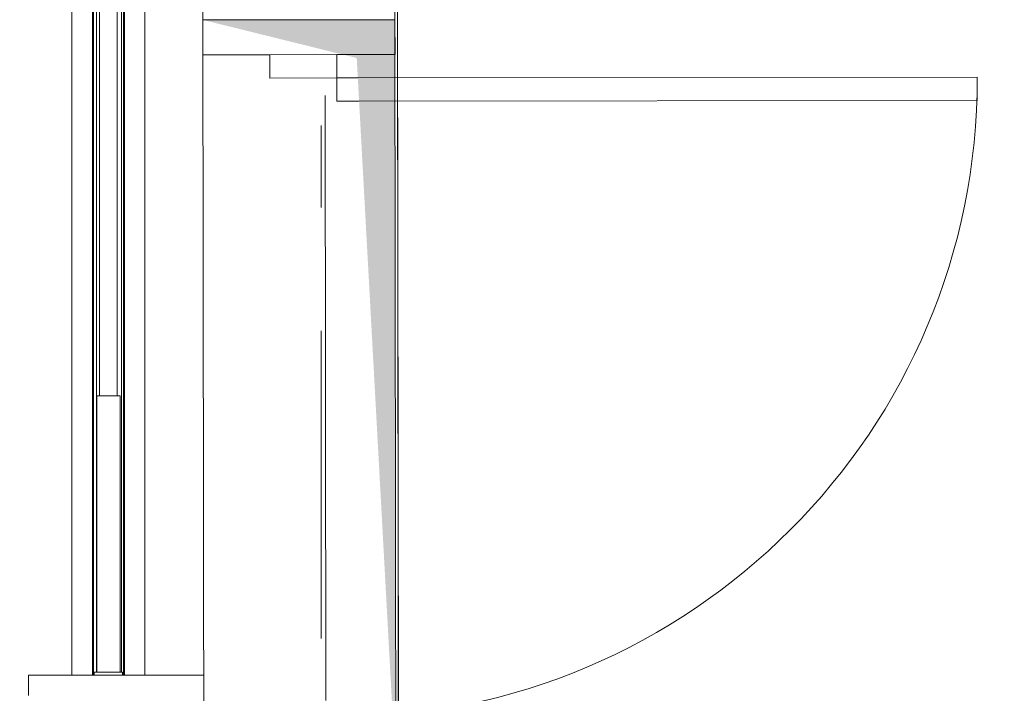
# Model space of a CAD drawing. Header units: millimetres. Extents: x -70269 to 35056, y -51814 to 48966.
# Tile 205 of 220: x -32558 to -30866, y 31292 to 32450. Entities that reach past the tile are written whole.
import ezdxf

# ---------------------------------------------------------------- set-up
doc = ezdxf.new("R2010")
doc.units = ezdxf.units.MM
doc.set_wipeout_variables(frame=1)
doc.linetypes.add('Przerywana podwójnie', pattern=[109.361107, 52.916665, -21.166666, 14.111111, -21.166666])
doc.linetypes.add('Wipeout_Contour', pattern=[1000, 0, -1000])
for name, color, linetype, lineweight, true_color in [('00 - nowa technologia myjni_Nr_pióra__95', 7, 'Continuous', 20, 0x7c7c7c), ('410-K Osie główne_Nr_pióra__95', 7, 'Continuous', 20, 0x7c7c7c), ('420-K Ściany_Nr_pióra__95', 7, 'Continuous', 20, 0x7c7c7c), ('460 - Stropy_Nr_pióra__95', 7, 'Continuous', 13, 0x7c7c7c), ('Nowe_420-K Ściany_Nr_pióra__95', 7, 'Continuous', 20, 0x7c7c7c), ('Nowe_460 - Stropy_Nr_pióra__95', 7, 'Continuous', 13, 0x7c7c7c), ('Nowe_Drzwi Archicad_Nr_pióra__95', 7, 'Continuous', 20, 0x7c7c7c)]:
    doc.layers.add(name, color=color, linetype=linetype, lineweight=lineweight, true_color=true_color)
doc.layers.add('420-K Ściany', color=7, linetype='Continuous')
doc.layers.add('XREF', color=8, linetype='Continuous', lineweight=9)

# ---------------------------------------------------------------- blocks, each defined once
blk = doc.blocks.new('parter 2025.10.15')
at = {"layer": '00 - nowa technologia myjni_Nr_pióra__95', "color": 8, "linetype": 'Continuous', "lineweight": 5}
for p, q in [((604.02, 2636.08), (604.02, 2709.65)), ((607.04, 2636.08), (607.04, 2709.65)), ((599.28, 2692.99), (599.28, 2704.26)), ((602.78, 2692.99), (602.78, 2704.26)), ((603, 2692.99), (603, 2704.26)), ((603.48, 2692.99), (603.48, 2704.26)), ((607.81, 2692.99), (607.81, 2704.26)), ((608.13, 2692.99), (608.13, 2704.26)), ((608.28, 2692.99), (608.28, 2704.26)), ((611.78, 2692.99), (611.78, 2704.26)), ((599.28, 2588.08), (599.28, 2692.99)), ((602.78, 2588.08), (602.78, 2692.99)), ((603, 2588.08), (603, 2692.99)), ((603.48, 2588.58), (603.48, 2692.99)), ((607.81, 2588.58), (607.81, 2692.99)), ((608.13, 2588.08), (608.13, 2692.99)), ((608.28, 2588.08), (608.28, 2692.99)), ((611.78, 2588.08), (611.78, 2692.99)), ((603.53, 2636.08), (603.53, 2588.58)), ((603.93, 2636.08), (603.53, 2636.08)), ((607.13, 2636.08), (603.93, 2636.08)), ((607.53, 2636.08), (607.13, 2636.08)), ((607.53, 2636.08), (607.53, 2588.58)), ((629.43, 2588.08), (591.83, 2588.08)), ((591.83, 2587.58), (591.83, 2588.08)), ((591.83, 2587.58), (591.83, 2584.58)), ((603.11, 2588.58), (603.11, 2588.08)), ((603.93, 2588.58), (603.11, 2588.58)), ((607.13, 2588.58), (603.93, 2588.58)), ((607.96, 2588.58), (607.13, 2588.58)), ((607.96, 2588.58), (607.96, 2588.08)), ((629.43, 2588.53), (629.43, 2588.93)), ((629.43, 2588.93), (634.43, 2588.93)), ((629.43, 2588.5), (629.43, 2588.53)), ((629.43, 2588.53), (634.43, 2588.53)), ((629.43, 2587.9), (629.43, 2588.5)), ((629.43, 2588.5), (641.93, 2588.5)), ((629.43, 2587.9), (629.43, 2584.25)), ((634.43, 2588.53), (634.43, 2588.93)), ((634.43, 2588.5), (634.43, 2588.53)), ((636.93, 2588.53), (636.93, 2588.93)), ((636.93, 2588.93), (641.93, 2588.93)), ((636.93, 2588.5), (636.93, 2588.53)), ((636.93, 2588.53), (641.93, 2588.53)), ((641.93, 2588.53), (641.93, 2588.93)), ((641.93, 2588.08), (641.93, 2588.53)), ((641.93, 2588.08), (641.93, 2588.5)), ((641.93, 2588), (641.93, 2588.08)), ((641.93, 2588.08), (642.53, 2588.08)), ((641.93, 2588), (641.93, 2587.25)), ((640.23, 2586.5), (640.31, 2586.58)), ((640.23, 2586.5), (640.23, 2586.28)), ((640.23, 2586.28), (640.23, 2585.66)), ((640.31, 2586.58), (640.31, 2586.32)), ((640.31, 2586.58), (640.89, 2586.58)), ((640.31, 2586.32), (640.31, 2585.58)), ((640.89, 2586.81), (640.91, 2586.88)), ((640.89, 2586.81), (640.89, 2586.43)), ((640.89, 2586.43), (640.89, 2585.35)), ((640.91, 2586.88), (640.94, 2586.88)), ((640.94, 2586.88), (641.68, 2586.88)), ((640.94, 2586.08), (641.68, 2586.08)), ((641.71, 2586.88), (641.68, 2586.88)), ((641.73, 2586.81), (641.71, 2586.88)), ((641.73, 2587.03), (641.78, 2587.08)), ((641.73, 2585.62), (641.73, 2587.03)), ((641.78, 2585.6), (641.78, 2587.08)), ((641.93, 2587.08), (641.78, 2587.08)), ((641.93, 2586.73), (641.93, 2587.25)), ((641.93, 2586.73), (641.93, 2585.48)), ((640.23, 2585.66), (640.31, 2585.58)), ((640.31, 2585.58), (640.89, 2585.58)), ((640.89, 2585.35), (640.91, 2585.28)), ((640.94, 2585.28), (640.91, 2585.28)), ((640.94, 2585.28), (641.68, 2585.28)), ((641.68, 2585.28), (641.71, 2585.28)), ((641.73, 2585.35), (641.71, 2585.28)), ((641.73, 2585.13), (641.73, 2585.62)), ((641.73, 2585.13), (641.78, 2585.08)), ((641.78, 2585.08), (641.78, 2585.6)), ((641.93, 2585.08), (641.78, 2585.08)), ((641.93, 2584.98), (641.93, 2585.48)), ((641.93, 2584.17), (641.93, 2584.98))]:
    blk.add_line(p, q, dxfattribs=at)
for points in [[(640.91, 2586.46), (640.91, 2586.58), (640.92, 2586.7), (640.94, 2586.88)], [(640.91, 2586.46), (640.91, 2586.34), (640.93, 2586.21), (640.94, 2586.08)], [(640.94, 2586.08), (640.93, 2585.95), (640.92, 2585.83), (640.91, 2585.67), (640.92, 2585.51), (640.93, 2585.4), (640.94, 2585.28)], [(641.71, 2586.46), (641.71, 2586.58), (641.7, 2586.7), (641.68, 2586.88)], [(641.71, 2586.46), (641.71, 2586.34), (641.7, 2586.21), (641.68, 2586.08)], [(641.68, 2586.08), (641.7, 2585.95), (641.71, 2585.83), (641.71, 2585.67), (641.71, 2585.51), (641.7, 2585.4), (641.68, 2585.28)]]:
    blk.add_lwpolyline(points, dxfattribs=at)
blk.add_arc((605.53, 2631.08), 2, 359.9057, 0.0943, dxfattribs=at)
at = {"layer": 'Nowe_420-K Ściany_Nr_pióra__95', "color": 8, "linetype": 'Continuous', "lineweight": 5, "flags": 128}
blk.add_lwpolyline([(654.77, 2694.74), (621.77, 2694.7)], dxfattribs=at)
at = {"layer": 'Nowe_Drzwi Archicad_Nr_pióra__95', "color": 8, "linetype": 'Continuous', "lineweight": 5}
blk.add_line((754.78, 2686.87), (754.77, 2690.87), dxfattribs=at)
at = {"color": 8, "linetype": 'Wipeout_Contour', "lineweight": 5, "ltscale": 11126.932924}
blk.add_wipeout([(654.75, 2714.25), (621.75, 2714.21), (621.76, 2700.7), (654.76, 2700.74)], dxfattribs=at).dxf.layer = '420-K Ściany'
at = {"layer": 'Nowe_420-K Ściany_Nr_pióra__95', "linetype": 'Continuous', "lineweight": 5}
blk.add_hatch(color=8, dxfattribs=at).paths.add_polyline_path([(621.76, 2700.7), (621.77, 2694.7), (654.77, 2694.74), (654.76, 2700.74)])
at = {"layer": '420-K Ściany_Nr_pióra__95', "color": 8, "linetype": 'Continuous', "lineweight": 5}
for p, q in [((643.26, 2700.73), (621.76, 2700.7)), ((654.76, 2700.74), (643.26, 2700.73))]:
    blk.add_line(p, q, dxfattribs=at)
at = {"layer": '420-K Ściany_Nr_pióra__95', "color": 8, "linetype": 'Continuous', "lineweight": 5, "flags": 128}
for points in [[(621.38, 3006.65), (621.76, 2700.7)], [(621.75, 2714.21), (621.76, 2700.7)], [(654.76, 2700.74), (654.75, 2714.25)]]:
    blk.add_lwpolyline(points, dxfattribs=at)
at = {"layer": 'Nowe_420-K Ściany_Nr_pióra__95', "color": 8, "linetype": 'Continuous', "lineweight": 5, "flags": 128}
for points in [[(621.76, 2700.7), (621.77, 2694.7)], [(654.77, 2694.74), (654.76, 2700.74)]]:
    blk.add_lwpolyline(points, dxfattribs=at)
at = {"color": 8, "linetype": 'Wipeout_Contour', "lineweight": 5, "ltscale": 10840.077971}
blk.add_wipeout([(648.19, 2694.15), (621.76, 2700.7), (621.93, 2570.7), (654.93, 2570.74)], dxfattribs=at).dxf.layer = '420-K Ściany'
at = {"layer": '420-K Ściany', "linetype": 'Continuous', "lineweight": 5}
blk.add_hatch(color=8, dxfattribs=at).paths.add_polyline_path([(654.76, 2700.74), (621.76, 2700.7), (648.19, 2694.15), (654.93, 2570.74)])
at = {"layer": '410-K Osie główne_Nr_pióra__95', "color": 8, "linetype": 'Przerywana podwójnie', "lineweight": 5}
blk.add_line((642.06, 3303.44), (642.06, -164.96), dxfattribs=at)
at = {"layer": '420-K Ściany_Nr_pióra__95', "color": 8, "linetype": 'Continuous', "lineweight": 5, "flags": 128}
for points in [[(654.76, 2700.74), (621.76, 2700.7)], [(621.76, 2700.7), (621.93, 2570.7)], [(654.93, 2570.74), (654.76, 2700.74)]]:
    blk.add_lwpolyline(points, dxfattribs=at)
at = {"layer": '460 - Stropy_Nr_pióra__95', "color": 8, "linetype": 'Continuous', "lineweight": 5, "flags": 128}
blk.add_lwpolyline([(6.75, 7.87), (658.57, 7.05), (655.73, 2276.77), (655.14, 2747.25), (654.75, 3058.7), (10.58, 3058.7)], close=True, dxfattribs=at)
at = {"layer": 'Nowe_460 - Stropy_Nr_pióra__95', "color": 8, "linetype": 'Continuous', "lineweight": 5, "flags": 128}
blk.add_lwpolyline([(1099.75, 2747.25), (655.14, 2747.25), (655.73, 2276.77), (1099.75, 2276.77)], close=True, dxfattribs=at)
at = {"layer": 'Nowe_Drzwi Archicad_Nr_pióra__95', "color": 8, "linetype": 'Continuous', "lineweight": 5}
for p, q in [((633.27, 2694.71), (621.77, 2694.7)), ((633.27, 2694.71), (644.77, 2694.73)), ((644.77, 2694.73), (633.27, 2694.71)), ((644.77, 2694.73), (633.27, 2694.71)), ((633.28, 2690.71), (633.27, 2694.71)), ((654.77, 2694.74), (644.77, 2694.73)), ((644.77, 2694.73), (644.78, 2690.73)), ((644.78, 2690.73), (633.28, 2690.71)), ((754.77, 2690.87), (644.78, 2690.73)), ((644.78, 2690.73), (644.78, 2686.73)), ((642.91, 2583.73), (642.78, 2687.73)), ((644.78, 2686.73), (754.78, 2686.87))]:
    blk.add_line(p, q, dxfattribs=at)
blk.add_arc((644.78, 2690.73), 110, 270.0718, 0.0718, dxfattribs=at)

msp = doc.modelspace()

# ---------------------------------------------------------------- block references
at = {"layer": 'XREF', "xscale": 10, "yscale": 10, "zscale": 10}
msp.add_blockref('parter 2025.10.15', (-38460.6, 5442.3), dxfattribs=at)

doc.saveas('drawing.dxf')
